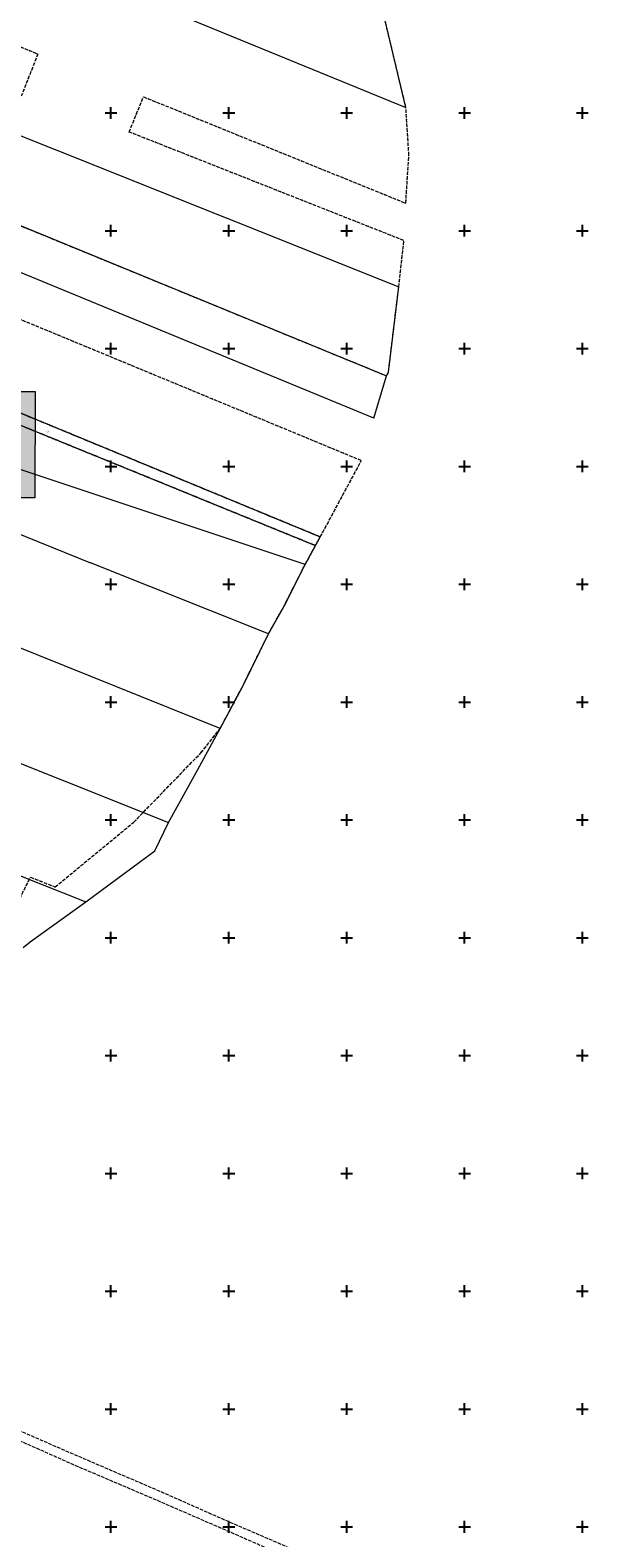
# Model space of a CAD drawing. Header units: metres. Extents: x 7523615 to 7533948, y 5492686 to 5502120.
# Tile 201 of 256: x 7531666 to 7531911, y 5496395 to 5497035. Entities that reach past the tile are written whole.
import ezdxf

# ---------------------------------------------------------------- set-up
doc = ezdxf.new("R2010")
doc.units = ezdxf.units.M
for name, pattern in [('1.5_0.5', [2, 1.5, -0.5]), ('219-500', [0]), ('egkk-500', [2, 1.5, -0.5]), ('egug-500', [1, 0.5, -0.5])]:
    doc.linetypes.add(name, pattern=pattern)
doc.layers.get('0').update_dxf_attribs({"color": 2, "lineweight": 5})
doc.styles.get("Standard").update_dxf_attribs({"font": 'Working1250', "width": 0.75})

# ---------------------------------------------------------------- blocks, each defined once
blk = doc.blocks.new('203')
at = {"linetype": 'Continuous', "lineweight": 0}
h = blk.add_hatch(color=0, dxfattribs=at)
edge = h.paths.add_edge_path()
edge.add_arc((0, 0), 0.045, 0, 360)
blk = doc.blocks.new('RAMKA500K')
at = {"color": 0}
for p, q in [((0, 247.5), (0, 250)), ((0, 250), (2.5, 250)), ((47.5, 250), (52.5, 250)), ((50, 247.5), (50, 250)), ((97.5, 250), (102.5, 250)), ((100, 247.5), (100, 250)), ((147.5, 250), (152.5, 250)), ((150, 247.5), (150, 250)), ((197.5, 250), (202.5, 250)), ((200, 247.5), (200, 250)), ((247.5, 250), (252.5, 250)), ((250, 247.5), (250, 250)), ((297.5, 250), (302.5, 250)), ((300, 247.5), (300, 250)), ((347.5, 250), (352.5, 250)), ((350, 247.5), (350, 250)), ((397.5, 250), (400, 250)), ((400, 247.5), (400, 250)), ((0, 197.5), (0, 202.5)), ((0, 200), (2.5, 200)), ((47.5, 200), (52.5, 200)), ((50, 197.5), (50, 202.5)), ((97.5, 200), (102.5, 200)), ((100, 197.5), (100, 202.5)), ((147.5, 200), (152.5, 200)), ((150, 197.5), (150, 202.5)), ((197.5, 200), (202.5, 200)), ((200, 197.5), (200, 202.5)), ((247.5, 200), (252.5, 200)), ((250, 197.5), (250, 202.5)), ((297.5, 200), (302.5, 200)), ((300, 197.5), (300, 202.5)), ((347.5, 200), (352.5, 200)), ((350, 197.5), (350, 202.5)), ((397.5, 200), (400, 200)), ((400, 197.5), (400, 202.5)), ((0, 147.5), (0, 152.5)), ((0, 150), (2.5, 150)), ((47.5, 150), (52.5, 150)), ((50, 147.5), (50, 152.5)), ((97.5, 150), (102.5, 150)), ((100, 147.5), (100, 152.5)), ((147.5, 150), (152.5, 150)), ((150, 147.5), (150, 152.5)), ((197.5, 150), (202.5, 150)), ((200, 147.5), (200, 152.5)), ((247.5, 150), (252.5, 150)), ((250, 147.5), (250, 152.5)), ((297.5, 150), (302.5, 150)), ((300, 147.5), (300, 152.5)), ((347.5, 150), (352.5, 150)), ((350, 147.5), (350, 152.5)), ((397.5, 150), (400, 150)), ((400, 147.5), (400, 152.5)), ((0, 97.5), (0, 102.5)), ((50, 97.5), (50, 102.5)), ((100, 97.5), (100, 102.5)), ((150, 97.5), (150, 102.5)), ((200, 97.5), (200, 102.5)), ((250, 97.5), (250, 102.5)), ((300, 97.5), (300, 102.5)), ((350, 97.5), (350, 102.5)), ((400, 97.5), (400, 102.5)), ((0, 100), (2.5, 100)), ((47.5, 100), (52.5, 100)), ((97.5, 100), (102.5, 100)), ((147.5, 100), (152.5, 100)), ((197.5, 100), (202.5, 100)), ((247.5, 100), (252.5, 100)), ((297.5, 100), (302.5, 100)), ((347.5, 100), (352.5, 100)), ((397.5, 100), (400, 100)), ((0, 47.5), (0, 52.5)), ((50, 47.5), (50, 52.5)), ((100, 47.5), (100, 52.5)), ((150, 47.5), (150, 52.5)), ((200, 47.5), (200, 52.5)), ((250, 47.5), (250, 52.5)), ((300, 47.5), (300, 52.5)), ((350, 47.5), (350, 52.5)), ((400, 47.5), (400, 52.5)), ((0, 50), (2.5, 50)), ((47.5, 50), (52.5, 50)), ((97.5, 50), (102.5, 50)), ((147.5, 50), (152.5, 50)), ((197.5, 50), (202.5, 50)), ((247.5, 50), (252.5, 50)), ((297.5, 50), (302.5, 50)), ((347.5, 50), (352.5, 50)), ((397.5, 50), (400, 50)), ((0, 0), (0, 2.5)), ((0, 0), (2.5, 0)), ((47.5, 0), (52.5, 0)), ((50, 0), (50, 2.5)), ((97.5, 0), (102.5, 0)), ((100, 0), (100, 2.5)), ((147.5, 0), (152.5, 0)), ((150, 0), (150, 2.5)), ((197.5, 0), (202.5, 0)), ((200, 0), (200, 2.5)), ((247.5, 0), (252.5, 0)), ((250, 0), (250, 2.5)), ((297.5, 0), (302.5, 0)), ((300, 0), (300, 2.5)), ((347.5, 0), (352.5, 0)), ((350, 0), (350, 2.5)), ((397.5, 0), (400, 0)), ((400, 0), (400, 2.5))]:
    blk.add_line(p, q, dxfattribs=at)

msp = doc.modelspace()

# ---------------------------------------------------------------- hatches: boundary and pattern name
at = {"layer": 'Pieczątka na wyrysie', "linetype": 'CONTINUOUS', "lineweight": 13}
msp.add_hatch(color=0, dxfattribs=at).paths.add_polyline_path([(7531536.07, 5496836.63), (7531536.07, 5496881.83), (7531667.78, 5496881.83), (7531667.74, 5496836.63)])

# ---------------------------------------------------------------- linework, layer by layer
at = {"layer": '217-kontur klasyfikacyjny', "color": 7, "linetype": 'egkk-500', "lineweight": 18, "flags": 128}
for points in [[(7531544.71, 5497075.46), (7531668.97, 5497025.04)], [(7531825.11, 5497002.26), (7531816.15, 5497039.79)], [(7531668.97, 5497025.04), (7531661.93, 5497007.06)], [(7531707.73, 5496991.9), (7531713.81, 5497006.84)], [(7531713.81, 5497006.84), (7531825.06, 5496961.7)], [(7531826.39, 5496982.03), (7531825.11, 5497002.26)], [(7531824.28, 5496945.83), (7531707.73, 5496991.9)], [(7531589.77, 5496981.6), (7531816.92, 5496888.44)], [(7531825.06, 5496961.7), (7531826.39, 5496982.03)], [(7531806.2, 5496852.45), (7531572.1, 5496949.35)], [(7531822.08, 5496926.17), (7531824.28, 5496945.83)], [(7531786.8, 5496816.38), (7531519.68, 5496925.38)], [(7531817.71, 5496889.94), (7531822.08, 5496926.17)], [(7531557.44, 5496915.68), (7531788.81, 5496820.08)], [(7531816.92, 5496888.44), (7531817.71, 5496889.94)], [(7531788.81, 5496820.08), (7531806.2, 5496852.45)], [(7531782.35, 5496808.32), (7531786.8, 5496816.38)], [(7531773.44, 5496790.75), (7531782.35, 5496808.32)], [(7531766.87, 5496779), (7531773.44, 5496790.75)], [(7531755.73, 5496756.46), (7531766.87, 5496779)], [(7531746.32, 5496738.75), (7531755.73, 5496756.46)], [(7531738.14, 5496728.45), (7531746.32, 5496738.75)], [(7531709.63, 5496699), (7531738.14, 5496728.45)], [(7531676.32, 5496671.55), (7531709.63, 5496699)], [(7531654.13, 5496652.32), (7531665.88, 5496675.69)], [(7531665.88, 5496675.69), (7531676.32, 5496671.55)]]:
    msp.add_lwpolyline(points, dxfattribs=at)
at = {"layer": '218-kontur użytku gruntowego', "color": 7, "linetype": 'egug-500', "lineweight": 18, "flags": 128}
for points in [[(7531544.71, 5497075.46), (7531668.97, 5497025.04)], [(7531825.11, 5497002.26), (7531816.15, 5497039.79)], [(7531668.97, 5497025.04), (7531661.93, 5497007.06)], [(7531707.73, 5496991.9), (7531713.81, 5497006.84)], [(7531713.81, 5497006.84), (7531825.06, 5496961.7)], [(7531826.39, 5496982.03), (7531825.11, 5497002.26)], [(7531824.28, 5496945.83), (7531707.73, 5496991.9)], [(7531589.77, 5496981.6), (7531816.92, 5496888.44)], [(7531825.06, 5496961.7), (7531826.39, 5496982.03)], [(7531806.2, 5496852.45), (7531572.1, 5496949.35)], [(7531822.08, 5496926.17), (7531824.28, 5496945.83)], [(7531519.68, 5496925.38), (7531786.8, 5496816.38)], [(7531817.71, 5496889.94), (7531822.08, 5496926.17)], [(7531788.81, 5496820.08), (7531557.44, 5496915.68)], [(7531816.92, 5496888.44), (7531817.71, 5496889.94)], [(7531788.81, 5496820.08), (7531806.2, 5496852.45)], [(7531786.8, 5496816.38), (7531788.81, 5496820.08)], [(7531782.35, 5496808.32), (7531786.8, 5496816.38)], [(7531773.44, 5496790.75), (7531782.35, 5496808.32)], [(7531766.87, 5496779), (7531773.44, 5496790.75)], [(7531755.73, 5496756.46), (7531766.87, 5496779)], [(7531746.32, 5496738.75), (7531755.73, 5496756.46)], [(7531738.14, 5496728.45), (7531746.32, 5496738.75)], [(7531709.63, 5496699), (7531738.14, 5496728.45)], [(7531676.32, 5496671.55), (7531709.63, 5496699)], [(7531654.13, 5496652.32), (7531665.88, 5496675.69)], [(7531665.88, 5496675.69), (7531676.32, 5496671.55)]]:
    msp.add_lwpolyline(points, dxfattribs=at)
at = {"layer": '219-działka ewidencyjna', "color": 3, "linetype": '219-500', "lineweight": 18, "flags": 128}
for points in [[(7531559.99, 5497110.88), (7531825.11, 5497002.26)], [(7531531.81, 5497042.25), (7531822.08, 5496926.17)], [(7531825.11, 5497002.26), (7531816.15, 5497039.79)], [(7531589.77, 5496981.6), (7531816.92, 5496888.44)], [(7531811.56, 5496870.45), (7531580.94, 5496965.49)], [(7531519.68, 5496925.38), (7531786.8, 5496816.38)], [(7531817.71, 5496889.94), (7531822.08, 5496926.17)], [(7531557.44, 5496915.68), (7531788.81, 5496820.08)], [(7531782.35, 5496808.32), (7531480.65, 5496908.91)], [(7531816.92, 5496888.44), (7531817.71, 5496889.94)], [(7531811.56, 5496870.45), (7531816.92, 5496888.44)], [(7531746.32, 5496738.75), (7531459.56, 5496854.18)], [(7531575.61, 5496855.86), (7531691.34, 5496809.15)], [(7531786.8, 5496816.38), (7531788.81, 5496820.08)], [(7531782.35, 5496808.32), (7531786.8, 5496816.38)], [(7531448.79, 5496808.97), (7531724.45, 5496698.93)], [(7531766.87, 5496779), (7531691.34, 5496809.15)], [(7531773.44, 5496790.75), (7531782.35, 5496808.32)], [(7531766.87, 5496779), (7531773.44, 5496790.75)], [(7531755.73, 5496756.46), (7531766.87, 5496779)], [(7531454.49, 5496758.48), (7531689.27, 5496665.24)], [(7531746.32, 5496738.75), (7531755.73, 5496756.46)], [(7531736.89, 5496721.42), (7531746.32, 5496738.75)], [(7531724.45, 5496698.93), (7531736.89, 5496721.42)], [(7531718.55, 5496686.88), (7531724.45, 5496698.93)], [(7531689.27, 5496665.24), (7531718.55, 5496686.88)], [(7531665.77, 5496648.19), (7531689.27, 5496665.24)], [(7531662.81, 5496645.88), (7531665.77, 5496648.19)]]:
    msp.add_lwpolyline(points, dxfattribs=at)
at = {"layer": 'jezdnia', "color": 7, "linetype": '1.5_0.5', "lineweight": 18, "flags": 128}
msp.add_lwpolyline([(7531949.83, 5496313.06), (7531950.51, 5496309.7), (7531942.57, 5496312.34), (7531930.19, 5496317.83), (7531908.35, 5496327.98), (7531883.83, 5496338.77), (7531853.39, 5496352.37), (7531827.65, 5496363.59), (7531785.72, 5496382.37), (7531751.28, 5496397.42), (7531716.69, 5496412.49), (7531686.07, 5496425.5), (7531650.04, 5496441.47), (7531623.52, 5496453.14), (7531599.38, 5496463.71), (7531584.06, 5496470.44), (7531575.03, 5496474.37), (7531552.15, 5496484.97), (7531529.91, 5496494.83), (7531506.59, 5496504.72), (7531482.36, 5496514.16), (7531461.76, 5496522.54), (7531438.85, 5496531.14), (7531425.64, 5496537.01), (7531411.51, 5496543.25), (7531397.65, 5496548.95), (7531385.7, 5496553.89), (7531373.89, 5496558.57), (7531366.44, 5496562.75), (7531358.08, 5496566.84), (7531359.43, 5496569.57), (7531366.97, 5496565.44), (7531376.55, 5496561.82), (7531386.68, 5496557.71), (7531399.81, 5496552.2), (7531413.85, 5496546.55), (7531425.13, 5496541.46), (7531440.73, 5496534.73), (7531458.56, 5496527.9), (7531485.24, 5496517.43), (7531504.85, 5496509.56), (7531532.58, 5496498.03), (7531548.95, 5496490.75), (7531578.29, 5496477.35), (7531585.31, 5496474.02), (7531601.98, 5496467.13), (7531621.68, 5496458.4), (7531651.51, 5496445.09), (7531682.05, 5496431.77), (7531719.17, 5496415.83), (7531749.95, 5496402.24), (7531789.65, 5496385.1), (7531822.59, 5496370.11), (7531866.41, 5496351.13), (7531883.75, 5496343.19), (7531911.14, 5496331.22), (7531928.52, 5496323.19), (7531945.95, 5496315.19)], close=True, dxfattribs=at)
at = {"layer": 'Pieczątka na wyrysie', "color": 7, "linetype": 'CONTINUOUS', "lineweight": 13, "flags": 128}
msp.add_lwpolyline([(7531536.07, 5496836.63), (7531536.07, 5496881.83), (7531667.78, 5496881.83), (7531667.74, 5496836.63)], close=True, dxfattribs=at)

# ---------------------------------------------------------------- block references
at = {"layer": '203-punkt graniczny', "color": 3, "linetype": 'CONTINUOUS', "lineweight": 18}
for p in [(7531825.11, 5497002.26), (7531822.08, 5496926.17), (7531817.71, 5496889.94), (7531816.92, 5496888.44), (7531811.56, 5496870.45), (7531788.81, 5496820.08), (7531786.8, 5496816.38), (7531691.34, 5496809.15), (7531782.35, 5496808.32), (7531773.44, 5496790.75), (7531766.87, 5496779), (7531755.73, 5496756.46), (7531746.32, 5496738.75), (7531736.89, 5496721.42), (7531724.45, 5496698.93), (7531718.55, 5496686.88), (7531689.27, 5496665.24), (7531665.77, 5496648.19)]:
    msp.add_blockref('203', p, dxfattribs=at)
at = {"layer": 'Wstawianie ramki sekcyjnej z opisem', "color": 7, "linetype": 'CONTINUOUS', "lineweight": 13}
for p in [(7531600, 5497000), (7531600, 5496750), (7531600, 5496500), (7531600, 5496250)]:
    msp.add_blockref('RAMKA500K', p, dxfattribs=at)

# ---------------------------------------------------------------- texts
at = {"layer": '210-oznaczenie konturu użytku gruntowego', "color": 7, "linetype": 'CONTINUOUS', "lineweight": 18, "width": 0.79}
msp.add_text('dr', height=1, dxfattribs=at).set_placement((7531672.7, 5496864.42))

doc.saveas('drawing.dxf')
